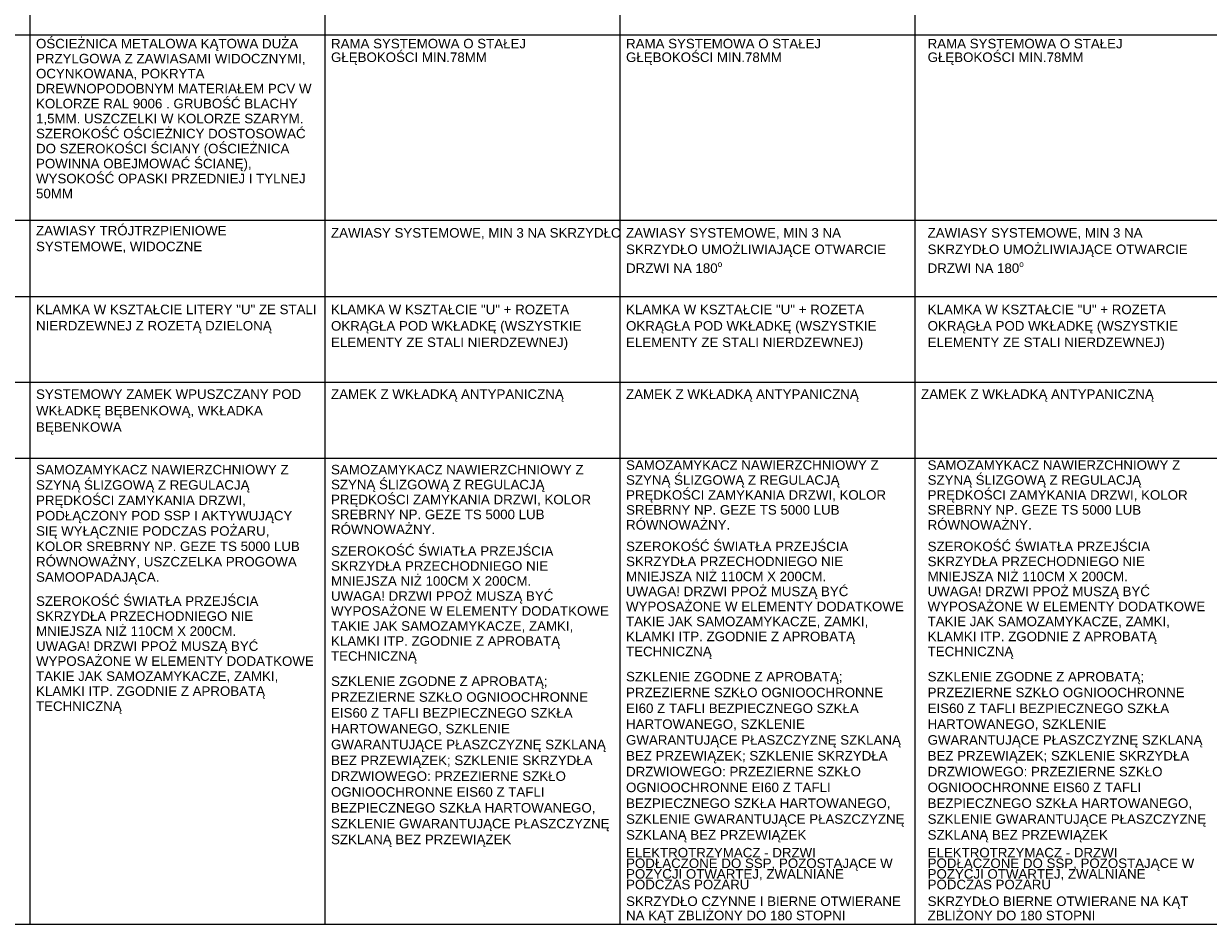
# Paper-space layout 'A-57 ZESTAWIENIE STOLARKI PROJEKTOWANEJ' of a CAD drawing. Header units: millimetres. Extents: x 0 to 900, y 0 to 1010.
# Tile 14 of 63: x 393 to 517, y 210 to 304. Entities that reach past the tile are written whole.
import ezdxf
from ezdxf.xclip import XClip

# ---------------------------------------------------------------- set-up
doc = ezdxf.new("R2010")
doc.units = ezdxf.units.MM
doc.header["$MEASUREMENT"] = 0
doc.header["$XCLIPFRAME"] = 0
doc.layers.add('0_Nr_pióra__7', color=7, linetype='Continuous', lineweight=18, true_color=0x171717)
doc.layers.add('0_Nr_pióra__94', color=7, linetype='Continuous', lineweight=5, true_color=0x3b3b3b)
doc.layers.add('A_podrys', color=7, linetype='Continuous')
doc.styles.add('STYL_AUTOMATYCZNY_1', font='arial.ttf')

# ---------------------------------------------------------------- blocks, each defined once
blk = doc.blocks.new('Rysunek_1_1', base_point=(-2089.9, -1946.74))
at = {"layer": '0_Nr_pióra__94', "color": 250, "linetype": 'Continuous', "lineweight": 5, "true_color": 0x3b3b3b}
for p, q in [((393.6, 399.97), (393.6, 209.58)), ((424.6, 399.97), (424.6, 209.58)), ((455.6, 399.97), (455.6, 209.58)), ((486.6, 399.97), (486.6, 209.58)), ((50.6, 303.08), (856.6, 303.08)), ((50.6, 283.58), (856.6, 283.58)), ((50.6, 275.58), (887.6, 275.58)), ((50.6, 266.58), (887.6, 266.58)), ((50.6, 258.58), (887.6, 258.58)), ((31.27, 209.58), (889.6, 209.58))]:
    blk.add_line(p, q, dxfattribs=at)
at = {"layer": '0_Nr_pióra__7', "color": 250, "linetype": 'Continuous', "lineweight": 18, "true_color": 0x171717, "char_height": 1, "attachment_point": 1, "style": 'STYL_AUTOMATYCZNY_1'}
for s, insert, width, line_spacing_factor in [('\\A1;{\\pql;\\fArial|b0|i0|c238|p0;\\W1.000000;OŚCIEŻNICA METALOWA KĄTOWA DUŻA PRZYLGOWA Z ZAWIASAMI WIDOCZNYMI, OCYNKOWANA, POKRYTA DREWNOPODOBNYM MATERIAŁEM PCV W KOLORZE RAL 9006 . GRUBOŚĆ BLACHY 1,5MM. USZCZELKI W KOLORZE SZARYM. SZEROKOŚĆ OŚCIEŻNICY DOSTOSOWAĆ DO SZEROKOŚCI ŚCIANY (OŚCIEŻNICA POWINNA OBEJMOWAĆ ŚCIANĘ), WYSOKOŚĆ OPASKI PRZEDNIEJ I TYLNEJ 50MM}', (394.26, 302.65), 29.4591, 0.945389), ('\\A1;{\\pql;\\fArial|b0|i0|c238|p0;\\W1.000000;RAMA SYSTEMOWA O STAŁEJ GŁĘBOKOŚCI MIN.78MM}', (425.26, 302.65), 29.4591, 0.859401), ('\\A1;{\\pql;\\fArial|b0|i0|c238|p0;\\W1.000000;RAMA SYSTEMOWA O STAŁEJ GŁĘBOKOŚCI MIN.78MM}', (456.26, 302.65), 29.4591, 0.859401), ('\\A1;{\\pql;\\fArial|b0|i0|c238|p0;\\W1.000000;RAMA SYSTEMOWA O STAŁEJ GŁĘBOKOŚCI MIN.78MM}', (487.95, 302.65), 29.4591, 0.859401), ('\\A1;{\\pql;\\fArial|b0|i0|c238|p0;\\W1.000000;ZAWIASY TRÓJTRZPIENIOWE \\fArial|b0|i0|c238|p0;\\W1.000000;SYSTEMOWE, WIDOCZNE}', (394.26, 282.99), 29.4591, 0.996913), ('\\A1;{\\pql;\\fArial|b0|i0|c238|p0;\\W1.000000;ZAWIASY SYSTEMOWE, MIN 3 NA \\fArial|b0|i0|c238|p0;\\W1.000000;SKRZYDŁO}', (425.26, 282.76), 29.4591, 1.001649), ('\\A1;{\\pql;\\fArial|b0|i0|c238|p0;\\W1.000000;ZAWIASY SYSTEMOWE, MIN 3 NA SKRZYDŁO UMOŻLIWIAJĄCE OTWARCIE DRZWI NA 180\\fArial|b0|i0|c238|p0;\\H0.942857x;\\W1.000000;\\A1{\\H.66x;\\So^  ;}\\fArial|b0|i0|c238|p0;\\H1.060606x;\\W1.000000; }', (456.26, 282.76), 29.4591, 1.039307), ('\\A1;{\\pql;\\fArial|b0|i0|c238|p0;\\W1.000000;ZAWIASY SYSTEMOWE, MIN 3 NA SKRZYDŁO UMOŻLIWIAJĄCE OTWARCIE DRZWI NA 180\\fArial|b0|i0|c238|p0;\\H0.942857x;\\W1.000000;\\A1{\\H.66x;\\So^  ;}\\fArial|b0|i0|c238|p0;\\H1.060606x;\\W1.000000; }', (487.95, 282.76), 29.4591, 1.039307), ('\\A1;{\\pql;\\fArial|b0|i0|c238|p0;\\W1.000000;KLAMKA W KSZTAŁCIE LITERY "U" ZE STALI NIERDZEWNEJ Z ROZETĄ DZIELONĄ}', (394.26, 274.71), 29.4591, 1.029431), ('\\A1;{\\pql;\\fArial|b0|i0|c238|p0;\\W1.000000;KLAMKA W KSZTAŁCIE "U" + ROZETA \\fArial|b0|i0|c238|p0;\\W1.000000;OKRĄGŁA POD WKŁADKĘ (WSZYSTKIE \\fArial|b0|i0|c238|p0;\\W1.000000;ELEMENTY ZE STALI NIERDZEWNEJ)}', (425.26, 274.71), 29.4591, 1.036028), ('\\A1;{\\pql;\\fArial|b0|i0|c238|p0;\\W1.000000;KLAMKA W KSZTAŁCIE "U" + ROZETA OKRĄGŁA POD WKŁADKĘ (WSZYSTKIE ELEMENTY ZE STALI NIERDZEWNEJ)}', (456.26, 274.71), 29.4591, 1.036028), ('\\A1;{\\pql;\\fArial|b0|i0|c238|p0;\\W1.000000;KLAMKA W KSZTAŁCIE "U" + ROZETA OKRĄGŁA POD WKŁADKĘ (WSZYSTKIE ELEMENTY ZE STALI NIERDZEWNEJ)}', (487.95, 274.71), 29.4591, 1.036028), ('\\A1;{\\pql;\\fArial|b0|i0|c238|p0;\\W1.000000;SYSTEMOWY ZAMEK WPUSZCZANY POD \\fArial|b0|i0|c238|p0;\\W1.000000;WKŁADKĘ BĘBENKOWĄ, WKŁADKA \\fArial|b0|i0|c238|p0;\\W1.000000;BĘBENKOWA}', (394.26, 265.8), 29.4591, 1.036129), ('\\A1;{\\pql;\\fArial|b0|i0|c238|p0;\\W1.000000;SAMOZAMYKACZ NAWIERZCHNIOWY Z SZYNĄ ŚLIZGOWĄ Z REGULACJĄ PRĘDKOŚCI ZAMYKANIA DRZWI, PODŁĄCZONY POD SSP I AKTYWUJĄCY SIĘ WYŁĄCZNIE PODCZAS POŻARU, KOLOR SREBRNY NP. GEZE TS 5000 LUB RÓWNOWAŻNY, USZCZELKA PROGOWA SAMOOPADAJĄCA.}', (394.26, 257.87), 29.4591, 0.96709), ('\\A1;{\\pql;\\fArial|b0|i0|c238|p0;\\W1.000000;SAMOZAMYKACZ NAWIERZCHNIOWY Z SZYNĄ ŚLIZGOWĄ Z REGULACJĄ PRĘDKOŚCI ZAMYKANIA DRZWI, KOLOR SREBRNY NP. GEZE TS 5000 LUB RÓWNOWAŻNY.}', (425.26, 257.87), 29.4591, 0.941901), ('\\A1;{\\pql;\\fArial|b0|i0|c238|p0;\\W1.000000;SAMOZAMYKACZ NAWIERZCHNIOWY Z SZYNĄ ŚLIZGOWĄ Z REGULACJĄ PRĘDKOŚCI ZAMYKANIA DRZWI, KOLOR SREBRNY NP. GEZE TS 5000 LUB RÓWNOWAŻNY.}', (456.26, 258.35), 29.4591, 0.941901), ('\\A1;{\\pql;\\fArial|b0|i0|c238|p0;\\W1.000000;SAMOZAMYKACZ NAWIERZCHNIOWY Z SZYNĄ ŚLIZGOWĄ Z REGULACJĄ PRĘDKOŚCI ZAMYKANIA DRZWI, KOLOR SREBRNY NP. GEZE TS 5000 LUB RÓWNOWAŻNY.}', (487.95, 258.35), 29.4591, 0.941901), ('\\A1;{\\pql;\\fArial|b0|i0|c238|p0;\\W1.000000;SZEROKOŚĆ ŚWIATŁA PRZEJŚCIA SKRZYDŁA PRZECHODNIEGO NIE MNIEJSZA NIŻ 100CM X 200CM.\\P\\pql;\\fArial|b0|i0|c238|p0;\\W1.000000;UWAGA! DRZWI PPOŻ MUSZĄ BYĆ WYPOSAŻONE W ELEMENTY DODATKOWE TAKIE JAK SAMOZAMYKACZE, ZAMKI, KLAMKI ITP. ZGODNIE Z APROBATĄ TECHNICZNĄ}', (425.26, 249.32), 29.4591, 0.946258), ('\\A1;{\\pql;\\fArial|b0|i0|c238|p0;\\W1.000000;SZEROKOŚĆ ŚWIATŁA PRZEJŚCIA SKRZYDŁA PRZECHODNIEGO NIE MNIEJSZA NIŻ 110CM X 200CM.\\P\\pql;\\fArial|b0|i0|c238|p0;\\W1.000000;UWAGA! DRZWI PPOŻ MUSZĄ BYĆ WYPOSAŻONE W ELEMENTY DODATKOWE TAKIE JAK SAMOZAMYKACZE, ZAMKI, KLAMKI ITP. ZGODNIE Z APROBATĄ TECHNICZNĄ}', (456.26, 249.8), 29.4591, 0.946258), ('\\A1;{\\pql;\\fArial|b0|i0|c238|p0;\\W1.000000;SZEROKOŚĆ ŚWIATŁA PRZEJŚCIA SKRZYDŁA PRZECHODNIEGO NIE MNIEJSZA NIŻ 110CM X 200CM.\\P\\pql;\\fArial|b0|i0|c238|p0;\\W1.000000;UWAGA! DRZWI PPOŻ MUSZĄ BYĆ WYPOSAŻONE W ELEMENTY DODATKOWE TAKIE JAK SAMOZAMYKACZE, ZAMKI, KLAMKI ITP. ZGODNIE Z APROBATĄ TECHNICZNĄ}', (487.95, 249.8), 29.4591, 0.946258), ('\\A1;{\\pql;\\fArial|b0|i0|c238|p0;\\W1.000000;SZEROKOŚĆ ŚWIATŁA PRZEJŚCIA SKRZYDŁA PRZECHODNIEGO NIE MNIEJSZA NIŻ 110CM X 200CM.\\P\\pql;\\fArial|b0|i0|c238|p0;\\W1.000000;UWAGA! DRZWI PPOŻ MUSZĄ BYĆ WYPOSAŻONE W ELEMENTY DODATKOWE TAKIE JAK SAMOZAMYKACZE, ZAMKI, KLAMKI ITP. ZGODNIE Z APROBATĄ TECHNICZNĄ}', (394.26, 244.05), 29.4591, 0.946258), ('\\A1;{\\pql;\\fArial|b0|i0|c238|p0;\\W1.000000;SZKLENIE ZGODNE Z APROBATĄ; \\fArial|b0|i0|c238|p0;\\W1.000000;PRZEZIERNE SZKŁO OGNIOOCHRONNE \\fArial|b0|i0|c238|p0;\\W1.000000;EIS60 Z TAFLI BEZPIECZNEGO SZKŁA \\fArial|b0|i0|c238|p0;\\W1.000000;HARTOWANEGO, SZKLENIE \\fArial|b0|i0|c238|p0;\\W1.000000;GWARANTUJĄCE PŁASZCZYZNĘ \\fArial|b0|i0|c238|p0;\\W1.000000;SZKLANĄ BEZ PRZEWIĄZEK; SZKLENIE \\fArial|b0|i0|c238|p0;\\W1.000000;SKRZYDŁA DRZWIOWEGO: \\fArial|b0|i0|c238|p0;\\W1.000000;PRZEZIERNE SZKŁO OGNIOOCHRONNE \\fArial|b0|i0|c238|p0;\\W1.000000;EIS60 Z TAFLI BEZPIECZNEGO SZKŁA \\fArial|b0|i0|c238|p0;\\W1.000000;HARTOWANEGO, SZKLENIE \\fArial|b0|i0|c238|p0;\\W1.000000;GWARANTUJĄCE PŁASZCZYZNĘ \\fArial|b0|i0|c238|p0;\\W1.000000;SZKLANĄ BEZ PRZEWIĄZEK}', (425.26, 235.63), 29.9177, 0.997668), ('\\A1;{\\pql;\\fArial|b0|i0|c238|p0;\\W1.000000;SZKLENIE ZGODNE Z APROBATĄ; PRZEZIERNE SZKŁO OGNIOOCHRONNE EI60 Z TAFLI BEZPIECZNEGO SZKŁA HARTOWANEGO, SZKLENIE GWARANTUJĄCE PŁASZCZYZNĘ SZKLANĄ BEZ PRZEWIĄZEK; SZKLENIE SKRZYDŁA DRZWIOWEGO: PRZEZIERNE SZKŁO OGNIOOCHRONNE EI60 Z TAFLI BEZPIECZNEGO SZKŁA HARTOWANEGO, SZKLENIE GWARANTUJĄCE PŁASZCZYZNĘ SZKLANĄ BEZ PRZEWIĄZEK}', (456.26, 236.11), 29.4591, 0.997668), ('\\A1;{\\pql;\\fArial|b0|i0|c238|p0;\\W1.000000;SZKLENIE ZGODNE Z APROBATĄ; PRZEZIERNE SZKŁO OGNIOOCHRONNE EIS60 Z TAFLI BEZPIECZNEGO SZKŁA HARTOWANEGO, SZKLENIE GWARANTUJĄCE PŁASZCZYZNĘ SZKLANĄ BEZ PRZEWIĄZEK; SZKLENIE SKRZYDŁA DRZWIOWEGO: PRZEZIERNE SZKŁO OGNIOOCHRONNE EIS60 Z TAFLI BEZPIECZNEGO SZKŁA HARTOWANEGO, SZKLENIE GWARANTUJĄCE PŁASZCZYZNĘ SZKLANĄ BEZ PRZEWIĄZEK}', (487.95, 236.11), 29.4591, 0.997668), ('\\A1;{\\pql;\\fArial|b0|i0|c238|p0;\\W1.000000;ELEKTROTRZYMACZ - DRZWI PODŁĄCZONE DO SSP, POZOSTAJĄCE W POZYCJI OTWARTEJ, ZWALNIANE PODCZAS POŻARU}', (456.26, 217.61), 29.4591, 0.669731), ('\\A1;{\\pql;\\fArial|b0|i0|c238|p0;\\W1.000000;ELEKTROTRZYMACZ - DRZWI PODŁĄCZONE DO SSP, POZOSTAJĄCE W POZYCJI OTWARTEJ, ZWALNIANE PODCZAS POŻARU}', (487.95, 217.61), 29.4591, 0.669731), ('\\A1;{\\pql;\\fArial|b0|i0|c238|p0;\\W1.000000;SKRZYDŁO CZYNNE I BIERNE OTWIERANE NA KĄT ZBLIŻONY DO 180 STOPNI}', (456.26, 212.5), 29.4591, 0.895418), ('\\A1;{\\pql;\\fArial|b0|i0|c238|p0;\\W1.000000;SKRZYDŁO BIERNE OTWIERANE NA KĄT ZBLIŻONY DO 180 STOPNI}', (487.95, 212.5), 29.4591, 0.89768)]:
    blk.add_mtext(s, dxfattribs=dict(at, insert=insert, width=width, line_spacing_factor=line_spacing_factor))
for insert in [(425.26, 265.8), (456.26, 265.8), (487.26, 265.8)]:
    blk.add_mtext('\\A1;{\\pql;\\fArial|b0|i0|c238|p0;\\W1.000000;ZAMEK \\fArial|b0|i0|c238|p0;\\W1.000000;Z\\fArial|b0|i0|c238|p0;\\W1.000000; WKŁADKĄ\\fArial|b0|i0|c238|p0;\\W1.000000; ANTYPANICZNĄ}', dxfattribs=dict(at, insert=insert))

psp = doc.layouts.new('A-57 ZESTAWIENIE STOLARKI PROJEKTOWANEJ')

# ---------------------------------------------------------------- block references
at = {"layer": 'A_podrys', "color": 37, "linetype": 'Continuous', "lineweight": 5, "true_color": 0x656532}
ref = psp.add_blockref('Rysunek_1_1', (-2089.9, -1946.74), dxfattribs=at)
XClip(ref).set_block_clipping_path([(28.6628210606, 4.9003190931), (892.6953650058, 1005.4179299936)])

doc.saveas('drawing.dxf')
